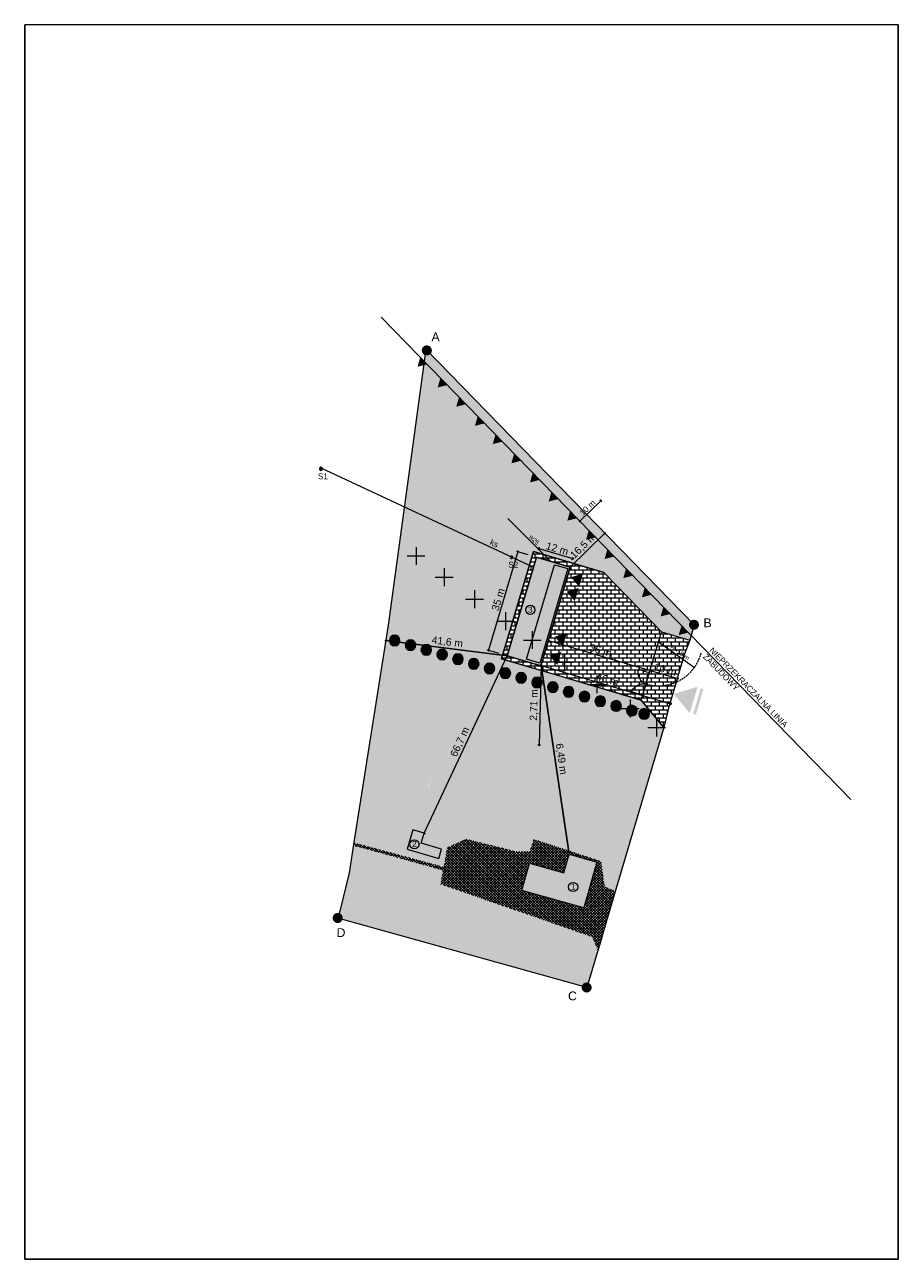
# Model space of a CAD drawing. Header units: millimetres. Extents: x 61223 to 139136, y -11465 to 30534.
# Tile 1 of 4: x 61223 to 90928, y -11465 to 30534. Entities that reach past the tile are written whole.
import ezdxf
from ezdxf.xclip import XClip

# ---------------------------------------------------------------- set-up
doc = ezdxf.new("R2010")
doc.units = ezdxf.units.MM
doc.header["$MEASUREMENT"] = 0
doc.header["$XCLIPFRAME"] = 2
doc.linetypes.add('Przerywana gęsta', pattern=[90, 60, -30])
for name, color, linetype, lineweight in [('20250911092920429_1_0_Nr_pióra__1', 7, 'Continuous', 13), ('Nowe_0_Nr_pióra__1', 7, 'Continuous', 13), ('Nowe_0_Nr_pióra__100', 2, 'Continuous', 13), ('Nowe_0_Nr_pióra__118', 37, 'Continuous', 13), ('Nowe_0_Nr_pióra__15', 214, 'Continuous', 15), ('Nowe_0_Nr_pióra__16', 124, 'Continuous', 13), ('Nowe_0_Nr_pióra__2', 251, 'Continuous', 13), ('Nowe_0_Nr_pióra__38', 30, 'Continuous', 13), ('Nowe_0_Nr_pióra__77', 2, 'Continuous', 15), ('Nowe_0_Nr_pióra__99', 141, 'Continuous', 0), ('Nowe_299-A Wymiary Opisy_Nr_pióra__1', 7, 'Continuous', 13), ('Nowe_299-A Wymiary Opisy_Nr_pióra__21', 7, 'Continuous', 25), ('Nowe_299-A Wymiary Opisy_Nr_pióra__45', 161, 'Continuous', 15), ('Nowe_299-A Wymiary Opisy_Nr_pióra__85', 151, 'Continuous', 13), ('Nowe_810-G Ogólne_Nr_pióra__1', 7, 'Continuous', 13), ('Nowe_810-G Ogólne_Nr_pióra__118', 37, 'Continuous', 13), ('Nowe_810-G Ogólne_Nr_pióra__2', 251, 'Continuous', 13), ('Nowe_810-G Ogólne_Nr_pióra__20', 1, 'Continuous', 13), ('Nowe_810-G Ogólne_Nr_pióra__38', 30, 'Continuous', 13), ('Nowe_810-G Ogólne_Nr_pióra__6', 5, 'Continuous', 13), ('Nowe_810-G Ogólne_Nr_pióra__75', 6, 'Continuous', 15), ('Nowe_830-G Teksty Etykiety_Nr_pióra__1', 7, 'Continuous', 13), ('Nowe_830-G Teksty Etykiety_Nr_pióra__118', 37, 'Continuous', 13), ('Nowe_830-G Teksty Etykiety_Nr_pióra__38', 30, 'Continuous', 13), ('Nowe_830-G Teksty Etykiety_Nr_pióra__6', 5, 'Continuous', 13), ('Nowe_830-G Teksty Etykiety_Nr_pióra__75', 6, 'Continuous', 15)]:
    doc.layers.add(name, color=color, linetype=linetype, lineweight=lineweight)
doc.layers.add('820-G Rysunki Obrazki', color=7, linetype='Continuous')
doc.layers.add('Nowe_299-A Wymiary Opisy', color=7, linetype='Continuous')
doc.styles.add('STYL_AUTOMATYCZNY_1', font='arial.ttf')
doc.styles.add('STYL_AUTOMATYCZNY_2', font='arial.ttf')
doc.dimstyles.new('STYL_AUTOMATYCZNY__1', dxfattribs={"dimtxt": 200, "dimasz": 47.5, "dimexe": 0.18, "dimexo": 300, "dimgap": 0.09, "dimtad": 1, "dimdec": 0, "dimlfac": 0.1, "dimzin": 0, "dimdsep": 46, "dimtxsty": 'STYL_AUTOMATYCZNY_1', "dimblk": 'ARROWHEAD_2', "dimblk1": 'ARROWHEAD_2', "dimblk2": 'ARROWHEAD_2', "dimcen": 0.09, "dimclrd": 151, "dimclre": 151, "dimclrt": 7, "dimadec": 1, "dimazin": 0, "dimtfac": 1, "dimtdec": 4, "dimtmove": 0, "dimatfit": 3, "dimfxl": 0, "dimtolj": 1, "dimtzin": 0, "dimarcsym": 0})
doc.dimstyles.new('STYL_AUTOMATYCZNY__2', dxfattribs={"dimtxt": 250, "dimasz": 47.5, "dimexe": 0.18, "dimexo": 300, "dimgap": 0.09, "dimtad": 1, "dimdec": 0, "dimlfac": 0.1, "dimzin": 0, "dimdsep": 46, "dimtxsty": 'STYL_AUTOMATYCZNY_2', "dimblk": 'ARROWHEAD_2', "dimblk1": 'ARROWHEAD_2', "dimblk2": 'ARROWHEAD_2', "dimcen": 0.09, "dimclrd": 7, "dimclre": 7, "dimclrt": 7, "dimadec": 1, "dimazin": 0, "dimtfac": 1, "dimtdec": 4, "dimtmove": 0, "dimatfit": 3, "dimfxl": 0, "dimtolj": 1, "dimtzin": 0, "dimarcsym": 0})
picture_1 = doc.add_image_def('image1.tif', size_in_pixel=(4961, 3509))

# ---------------------------------------------------------------- blocks, each defined once
blk = doc.blocks.new('Rysunek_1_1', base_point=(76075, 9534))
at = {"layer": '20250911092920429_1_0_Nr_pióra__1', "color": 7, "lineweight": 13}
image = blk.add_image(picture_1, insert=(90928, -11465), size_in_units=(41999, 29705), rotation=90, dxfattribs=at)
image.set_boundary_path([(-0.5, -0.5), (4960.5, 3508.5)])
blk = doc.blocks.new('*D12')
at = {"layer": 'Nowe_299-A Wymiary Opisy_Nr_pióra__45', "color": 161, "linetype": 'Continuous', "lineweight": 15}
for p, q in [((80822, 14307), (80805, 14377)), ((80088, 13680), (80106, 13610))]:
    blk.add_line(p, q, dxfattribs=at)
at = {"layer": 'Nowe_299-A Wymiary Opisy_Nr_pióra__85', "color": 151, "linetype": 'Continuous', "lineweight": 13}
for p, q in [((80813, 14342), (80097, 13645)), ((80781, 14376), (80846, 14309)), ((80835, 14364), (80813, 14342)), ((80064, 13678), (80130, 13611)), ((80097, 13645), (80075, 13623))]:
    blk.add_line(p, q, dxfattribs=at)
at = {"layer": 'Nowe_299-A Wymiary Opisy_Nr_pióra__1', "color": 7, "lineweight": 13, "insert": (80209, 13810), "char_height": 200, "attachment_point": 7, "rotation": 44.233, "style": 'STYL_AUTOMATYCZNY_1'}
blk.add_mtext('{\\A1;10 m}', dxfattribs=at)
blk = doc.blocks.new('ARROWHEAD_2')
at = {"color": 0, "linetype": 'Continuous', "lineweight": 0}
for p, q in [((0, 0), (-1, 0)), ((-0.38, -0.66), (0.38, 0.66))]:
    blk.add_line(p, q, dxfattribs=at)
blk = doc.blocks.new('*D14')
at = {"layer": 'Nowe_299-A Wymiary Opisy_Nr_pióra__1', "color": 7, "linetype": 'Continuous', "lineweight": 13}
for p, q in [((77988, 12608), (76996, 9252)), ((77943, 12621), (78333, 12506)), ((77997, 12637), (77988, 12608)), ((76951, 9265), (77340, 9150)), ((76996, 9252), (76987, 9223))]:
    blk.add_line(p, q, dxfattribs=at)
at = {"layer": 'Nowe_299-A Wymiary Opisy_Nr_pióra__21', "color": 7, "linetype": 'Continuous', "lineweight": 25}
for p, q in [((78013, 12582), (77964, 12634)), ((76971, 9278), (77021, 9226))]:
    blk.add_line(p, q, dxfattribs=at)
at = {"layer": 'Nowe_299-A Wymiary Opisy_Nr_pióra__1', "color": 7, "lineweight": 13, "insert": (77334, 10570), "char_height": 250, "attachment_point": 7, "rotation": 73.5226, "style": 'STYL_AUTOMATYCZNY_2'}
blk.add_mtext('{\\A1;35 m}', dxfattribs=at)
blk = doc.blocks.new('*D15')
at = {"layer": 'Nowe_299-A Wymiary Opisy_Nr_pióra__1', "color": 7, "linetype": 'Continuous', "lineweight": 13}
for p, q in [((78677, 12720), (78706, 12712)), ((78693, 12667), (78719, 12757)), ((78706, 12712), (79857, 12371)), ((79844, 12326), (79870, 12416)), ((79857, 12371), (79886, 12363))]:
    blk.add_line(p, q, dxfattribs=at)
at = {"layer": 'Nowe_299-A Wymiary Opisy_Nr_pióra__21', "color": 7, "linetype": 'Continuous', "lineweight": 25}
for p, q in [((78732, 12736), (78680, 12687)), ((79831, 12346), (79883, 12396))]:
    blk.add_line(p, q, dxfattribs=at)
at = {"layer": 'Nowe_299-A Wymiary Opisy_Nr_pióra__1', "color": 7, "lineweight": 13, "insert": (78922, 12700), "char_height": 250, "attachment_point": 7, "rotation": 343.5226, "style": 'STYL_AUTOMATYCZNY_2'}
blk.add_mtext('{\\A1;12 m}', dxfattribs=at)
blk = doc.blocks.new('*D72')
at = {"layer": 'Nowe_299-A Wymiary Opisy_Nr_pióra__1', "color": 7, "linetype": 'Continuous', "lineweight": 13}
for p, q in [((79771, 12081), (80953, 13231)), ((80985, 13198), (80920, 13265)), ((80953, 13231), (80975, 13253)), ((79804, 12047), (79738, 12114)), ((79749, 12059), (79771, 12081))]:
    blk.add_line(p, q, dxfattribs=at)
at = {"layer": 'Nowe_299-A Wymiary Opisy_Nr_pióra__21', "color": 7, "linetype": 'Continuous', "lineweight": 25}
for p, q in [((80962, 13196), (80944, 13266)), ((79762, 12116), (79780, 12046))]:
    blk.add_line(p, q, dxfattribs=at)
at = {"layer": 'Nowe_299-A Wymiary Opisy_Nr_pióra__1', "color": 7, "lineweight": 13, "insert": (79945, 12320), "char_height": 250, "attachment_point": 7, "rotation": 44.233, "style": 'STYL_AUTOMATYCZNY_2'}
blk.add_mtext('{\\A1;16,5 m}', dxfattribs=at)
blk = doc.blocks.new('*D73')
at = {"layer": 'Nowe_299-A Wymiary Opisy_Nr_pióra__1', "color": 7, "linetype": 'Continuous', "lineweight": 13}
for p, q in [((78753, 8748), (78783, 8739)), ((78769, 8694), (78796, 8784)), ((78783, 8739), (83194, 7434)), ((83180, 7389), (83207, 7479)), ((83194, 7434), (83223, 7426))]:
    blk.add_line(p, q, dxfattribs=at)
at = {"layer": 'Nowe_299-A Wymiary Opisy_Nr_pióra__21', "color": 7, "linetype": 'Continuous', "lineweight": 25}
for p, q in [((78809, 8764), (78756, 8714)), ((83167, 7410), (83220, 7459))]:
    blk.add_line(p, q, dxfattribs=at)
at = {"layer": 'Nowe_299-A Wymiary Opisy_Nr_pióra__1', "color": 7, "lineweight": 13, "insert": (80629, 8245), "char_height": 250, "attachment_point": 7, "rotation": 343.5226, "style": 'STYL_AUTOMATYCZNY_2'}
blk.add_mtext('{\\A1;46 m}', dxfattribs=at)
blk = doc.blocks.new('*D74')
at = {"layer": 'Nowe_299-A Wymiary Opisy_Nr_pióra__1', "color": 7, "linetype": 'Continuous', "lineweight": 13}
for p, q in [((79004, 9597), (79034, 9588)), ((79020, 9543), (79047, 9633)), ((79034, 9588), (82486, 8567)), ((82473, 8522), (82499, 8612))]:
    blk.add_line(p, q, dxfattribs=at)
at = {"layer": 'Nowe_299-A Wymiary Opisy_Nr_pióra__21', "color": 7, "linetype": 'Continuous', "lineweight": 25}
for p, q in [((79060, 9613), (79008, 9564)), ((82512, 8592), (82460, 8542))]:
    blk.add_line(p, q, dxfattribs=at)
at = {"layer": 'Nowe_299-A Wymiary Opisy_Nr_pióra__1', "color": 7, "lineweight": 13, "insert": (80400, 9236), "char_height": 250, "attachment_point": 7, "rotation": 343.5226, "style": 'STYL_AUTOMATYCZNY_2'}
blk.add_mtext('{\\A1;36 m}', dxfattribs=at)
blk = doc.blocks.new('*D75')
at = {"layer": 'Nowe_299-A Wymiary Opisy_Nr_pióra__1', "color": 7, "linetype": 'Continuous', "lineweight": 13}
for p, q in [((82473, 8522), (82499, 8612)), ((82486, 8567), (83427, 8289)), ((83414, 8244), (83440, 8334)), ((83427, 8289), (83456, 8280))]:
    blk.add_line(p, q, dxfattribs=at)
at = {"layer": 'Nowe_299-A Wymiary Opisy_Nr_pióra__21', "color": 7, "linetype": 'Continuous', "lineweight": 25}
for p, q in [((82512, 8592), (82460, 8542)), ((83401, 8264), (83453, 8314))]:
    blk.add_line(p, q, dxfattribs=at)
at = {"layer": 'Nowe_299-A Wymiary Opisy_Nr_pióra__1', "color": 7, "lineweight": 13, "insert": (82597, 8587), "char_height": 250, "attachment_point": 7, "rotation": 343.5226, "style": 'STYL_AUTOMATYCZNY_2'}
blk.add_mtext('{\\A1;10 m}', dxfattribs=at)
blk = doc.blocks.new('*D76')
at = {"layer": 'Nowe_299-A Wymiary Opisy_Nr_pióra__1', "color": 7, "linetype": 'Continuous', "lineweight": 13}
for p, q in [((73475, 9589), (73505, 9585)), ((73499, 9539), (73511, 9632)), ((73505, 9585), (77628, 9065)), ((77622, 9018), (77633, 9111)), ((77628, 9065), (77658, 9061))]:
    blk.add_line(p, q, dxfattribs=at)
at = {"layer": 'Nowe_299-A Wymiary Opisy_Nr_pióra__21', "color": 7, "linetype": 'Continuous', "lineweight": 25}
for p, q in [((73527, 9614), (73483, 9557)), ((77606, 9036), (77649, 9094))]:
    blk.add_line(p, q, dxfattribs=at)
at = {"layer": 'Nowe_299-A Wymiary Opisy_Nr_pióra__1', "color": 7, "lineweight": 13, "insert": (75044, 9442), "char_height": 250, "attachment_point": 7, "rotation": 352.8033, "style": 'STYL_AUTOMATYCZNY_2'}
blk.add_mtext('{\\A1;41,6 m}', dxfattribs=at)
blk = doc.blocks.new('*D77')
at = {"layer": 'Nowe_299-A Wymiary Opisy_Nr_pióra__1', "color": 7, "linetype": 'Continuous', "lineweight": 13}
for p, q in [((74804, 3027), (77628, 9065)), ((77670, 9045), (77585, 9085)), ((77628, 9065), (77640, 9093)), ((74846, 3007), (74761, 3047)), ((74791, 3000), (74804, 3027))]:
    blk.add_line(p, q, dxfattribs=at)
at = {"layer": 'Nowe_299-A Wymiary Opisy_Nr_pióra__21', "color": 7, "linetype": 'Continuous', "lineweight": 25}
for p, q in [((77648, 9035), (77607, 9095)), ((74783, 3057), (74824, 2998))]:
    blk.add_line(p, q, dxfattribs=at)
at = {"layer": 'Nowe_299-A Wymiary Opisy_Nr_pióra__1', "color": 7, "lineweight": 13, "insert": (75945, 5585), "char_height": 250, "attachment_point": 7, "rotation": 64.9348, "style": 'STYL_AUTOMATYCZNY_2'}
blk.add_mtext('{\\A1;66,7 m}', dxfattribs=at)
blk = doc.blocks.new('*D78')
at = {"layer": 'Nowe_299-A Wymiary Opisy_Nr_pióra__1', "color": 7, "linetype": 'Continuous', "lineweight": 13}
for p, q in [((78783, 8739), (78718, 6035)), ((78736, 8740), (78829, 8738)), ((78783, 8770), (78783, 8739)), ((78671, 6036), (78765, 6034)), ((78718, 6035), (78717, 6004))]:
    blk.add_line(p, q, dxfattribs=at)
at = {"layer": 'Nowe_299-A Wymiary Opisy_Nr_pióra__21', "color": 7, "linetype": 'Continuous', "lineweight": 25}
for p, q in [((78813, 8720), (78752, 8758)), ((78687, 6053), (78749, 6016))]:
    blk.add_line(p, q, dxfattribs=at)
at = {"layer": 'Nowe_299-A Wymiary Opisy_Nr_pióra__1', "color": 7, "lineweight": 13, "insert": (78688, 6856), "char_height": 250, "attachment_point": 7, "rotation": 88.6371, "style": 'STYL_AUTOMATYCZNY_2'}
blk.add_mtext('{\\A1;2,71 m}', dxfattribs=at)
blk = doc.blocks.new('*D79')
at = {"layer": 'Nowe_299-A Wymiary Opisy_Nr_pióra__1', "color": 7, "linetype": 'Continuous', "lineweight": 13}
for p, q in [((78736, 8732), (78829, 8746)), ((78778, 8769), (78783, 8739)), ((78783, 8739), (79735, 2315)), ((79689, 2308), (79781, 2322)), ((79735, 2315), (79740, 2285))]:
    blk.add_line(p, q, dxfattribs=at)
at = {"layer": 'Nowe_299-A Wymiary Opisy_Nr_pióra__21', "color": 7, "linetype": 'Continuous', "lineweight": 25}
for p, q in [((78816, 8726), (78749, 8752)), ((79701, 2329), (79769, 2302))]:
    blk.add_line(p, q, dxfattribs=at)
at = {"layer": 'Nowe_299-A Wymiary Opisy_Nr_pióra__1', "color": 7, "lineweight": 13, "insert": (79230, 6061), "char_height": 250, "attachment_point": 7, "rotation": 278.4341, "style": 'STYL_AUTOMATYCZNY_2'}
blk.add_mtext('{\\A1;6,49 m}', dxfattribs=at)

msp = doc.modelspace()

# ---------------------------------------------------------------- hatches: boundary and pattern name
at = {"layer": 'Nowe_0_Nr_pióra__100', "linetype": 'Continuous', "lineweight": 0}
msp.add_hatch(color=54, dxfattribs=at).paths.add_polyline_path([(79689.6, 12029.1), (78738.7, 8814.2), (78289, 8947.3), (79239.9, 12162.2)])
at = {"layer": 'Nowe_0_Nr_pióra__118', "linetype": 'Continuous', "lineweight": 13}
for points in [[(71241.4, 15424.6, 1), (71351, 15424.6, 1)], [(77742.3, 12434.7, 1), (77820.5, 12398.2, 1)]]:
    msp.add_hatch(color=37, dxfattribs=at).paths.add_polyline_path(points)
at = {"layer": 'Nowe_0_Nr_pióra__15', "linetype": 'Continuous', "lineweight": 15}
for points in [[(84104.1, 8016.8), (83970.2, 7564.2), (83291.4, 7765)], [(83836.4, 7111.7), (83970.2, 7564.2), (83291.4, 7765)], [(84213.7, 7962.4), (83955.9, 7091), (84044.3, 7064.8), (84302.1, 7936.3)]]:
    msp.add_hatch(color=214, dxfattribs=at).paths.add_polyline_path(points)
at = {"layer": 'Nowe_0_Nr_pióra__16', "linetype": 'Continuous', "lineweight": 0}
h = msp.add_hatch(color=128, dxfattribs=at)
h.paths.add_polyline_path([(72559.8, 3613.2), (72416.2, 2706), (75471.4, 1876.7), (75487.3, 1962.4), (75594.9, 2541.7), (76232.1, 2831.3), (77912.1, 2410.4), (78396.8, 2410.4), (78532.8, 2823), (80817, 2069.9), (80944.1, 1172.5), (81309.5, 1064.4), (82951.4, 6615.3), (82187.9, 7559.6), (77441.1, 8963.6), (78519, 12607.6), (80916.3, 11898.5), (82875.9, 9885.7), (83834.8, 9602.1), (83986.5, 10115.1), (74857.7, 19491.7), (73592.1, 10141.6), (73177.7, 7517.7)])
h.paths.add_polyline_path([(75306.3, 2169.9), (75399.3, 2486.3), (74704.7, 2690.6), (74803.7, 3027.2), (74418.7, 3140.5), (74226.6, 2487.5)], flags=0)
h.paths.add_polyline_path([(75472.3, 3261.2), (74442.5, 3546.4), (74711.8, 4563.1), (74823.5, 4541.9), (74943.8, 4599.6), (75088.9, 5085.1), (75826.7, 4892.2), (75706.8, 4400.9), (75755.5, 4283.8)], flags=0)
h.paths.add_polyline_path([(78010.2, 3585), (79386.7, 3230.8), (80065.4, 5682.3), (78718.2, 6034.7)], flags=0)
for color, points in [(136, [(73802.8, 9767.7, 1), (73802.8, 9405.5, 1)]), (136, [(74340.6, 9608.6, 1), (74340.6, 9246.4, 1)]), (136, [(74878.3, 9449.6, 1), (74878.3, 9087.4, 1)]), (136, [(75416.1, 9290.5, 1), (75416.1, 8928.3, 1)]), (136, [(75953.9, 9131.4, 1), (75953.9, 8769.2, 1)]), (136, [(76491.7, 8972.3, 1), (76491.7, 8610.2, 1)]), (136, [(77029.5, 8813.3, 1), (77029.5, 8451.1, 1)]), (136, [(77567.3, 8654.2, 1), (77567.3, 8292, 1)]), (136, [(78105.1, 8495.1, 1), (78105.1, 8132.9, 1)]), (136, [(78642.9, 8336.1, 1), (78642.9, 7973.9, 1)]), (136, [(79180.7, 8177, 1), (79180.7, 7814.8, 1)]), (136, [(79718.5, 8017.9, 1), (79718.5, 7655.7, 1)]), (136, [(80256.3, 7858.8, 1), (80256.3, 7496.7, 1)]), (136, [(80794.1, 7699.8, 1), (80794.1, 7337.6, 1)]), (136, [(81331.9, 7540.7, 1), (81331.9, 7178.5, 1)]), (136, [(81869.7, 7381.6, 1), (81869.7, 7019.4, 1)]), (136, [(82288.7, 7268.5, 1), (82288.7, 6906.3, 1)]), (128, [(72254.6, 1684.7), (71872.4, 141.6), (80336.8, -2224), (80713.1, -951.8), (80524.1, -495.9), (78284.5, 282.4), (75363.8, 1297.3), (75452, 1772.6), (72401.9, 2615.4), (72385.6, 2512.3)])]:
    msp.add_hatch(color=color, dxfattribs=at).paths.add_polyline_path(points)
at = {"layer": 'Nowe_0_Nr_pióra__2', "linetype": 'Continuous', "lineweight": 13}
h = msp.add_hatch(dxfattribs=at)
h.set_pattern_fill('Bloczki_betonowe_0001', color=251, style=0, pattern_type=2)
h.set_pattern_definition([(45, (0, 0), (-45.96194, 45.96194), []), (135, (0, 0), (45.96194, 45.96194), [])])
h.paths.add_polyline_path([(72401.9, 2615.4), (75452, 1772.6), (75363.8, 1297.3), (78284.5, 282.4), (80524.1, -495.9), (80713.1, -951.8), (81309.5, 1064.4), (80939.6, 1204.3), (80817, 2069.9), (78532.8, 2823), (78396.8, 2410.4), (77912.1, 2410.4), (76232.1, 2831.3), (75594.9, 2541.7), (75471.4, 1876.7), (72416.2, 2706)])
h.paths.add_polyline_path([(80231.3, 489.6), (78124.9, 1085.1), (78387.4, 2013.6), (79556.4, 1683.2), (79735, 2315.3), (80672.5, 2050.3)], flags=0)
at = {"layer": 'Nowe_0_Nr_pióra__38', "linetype": 'Continuous', "lineweight": 13}
for points in [[(80208.3, 11863.4), (80141.3, 11637.2), (79801.9, 11737.6)], [(80074.4, 11410.9), (80141.3, 11637.2), (79801.9, 11737.6)]]:
    msp.add_hatch(color=30, dxfattribs=at).paths.add_polyline_path(points)
at = {"layer": 'Nowe_0_Nr_pióra__38', "linetype": 'Continuous', "lineweight": 0}
for points in [[(78718.2, 6034.7), (78010.2, 3585), (79386.7, 3230.8), (80065.4, 5682.3)], [(74711.8, 4563.1), (74442.5, 3546.4), (75472.3, 3261.2), (75755.5, 4283.8), (75706.8, 4400.9), (75826.7, 4892.2), (75803.1, 4898.3), (75088.9, 5085.1), (74959, 4606.9), (74809, 4535)]]:
    msp.add_hatch(color=36, dxfattribs=at).paths.add_polyline_path(points)
at = {"layer": 'Nowe_0_Nr_pióra__77', "linetype": 'Continuous', "lineweight": 15}
for points in [[(79657.2, 9840.1), (79590.3, 9613.8), (79250.9, 9714.2)], [(79523.4, 9387.6), (79590.3, 9613.8), (79250.9, 9714.2)], [(79468.9, 9203.2), (79401.9, 8977), (79062.5, 9077.4)], [(79335, 8750.7), (79401.9, 8977), (79062.5, 9077.4)]]:
    msp.add_hatch(color=2, dxfattribs=at).paths.add_polyline_path(points)
at = {"layer": 'Nowe_0_Nr_pióra__99', "linetype": 'Continuous', "lineweight": 0}
for points in [[(80062.8, 11371.8), (79995.9, 11145.5), (79656.5, 11245.9)], [(79929, 10919.2), (79995.9, 11145.5), (79656.5, 11245.9)]]:
    msp.add_hatch(color=141, dxfattribs=at).paths.add_polyline_path(points)
at = {"layer": 'Nowe_810-G Ogólne_Nr_pióra__2', "linetype": 'Continuous', "lineweight": 13}
h = msp.add_hatch(dxfattribs=at)
h.set_pattern_fill('Bloczki_z_przewiązką_0001', color=251, style=0, pattern_type=2)
h.set_pattern_definition([(0, (80078.96, 10083.6), (0, 136.216), []), (90, (80078.96, 10083.6), (-272.432, 0), [136.216, -136.216]), (90, (80215.17, 10219.8), (-272.432, 0), [136.216, -136.216])])
h.paths.add_polyline_path([(77441.1, 8963.6), (78519, 12607.6), (80916.3, 11898.5), (82875.9, 9885.7), (83834.8, 9602.1), (83646.1, 9094.6), (83111.2, 7286.5), (82953.4, 6622.2), (82187.9, 7559.6), (81845.2, 7661), (81726.6, 7696.1)])
h.paths.add_polyline_path([(77627.5, 9064.9), (78620.3, 12421.2), (79771, 12080.8), (78778.2, 8724.6)], flags=0)
at = {"layer": 'Nowe_810-G Ogólne_Nr_pióra__2', "linetype": 'Continuous', "lineweight": 0}
for points in [[(79771, 12080.8), (78778.2, 8724.6), (77627.5, 9064.9), (78620.3, 12421.2)], [(74418.7, 3140.5), (74226.6, 2487.5), (75306.3, 2169.9), (75399.3, 2486.3), (74704.7, 2690.6), (74803.7, 3027.2)], [(80672.5, 2050.3), (80231.3, 489.6), (78124.9, 1085.1), (78387.4, 2013.6), (79556.4, 1683.2), (79735, 2315.3)]]:
    msp.add_hatch(color=250, dxfattribs=at).paths.add_polyline_path(points)
at = {"layer": 'Nowe_810-G Ogólne_Nr_pióra__38', "linetype": 'Continuous', "lineweight": 13}
for points in [[(74775.5, 19576.1, 1), (75016.1, 19329, 1)], [(83860.8, 10244.3, 1), (84101.3, 9997.2, 1)], [(71746.6, 270.8, 1), (71987.2, 23.7, 1)], [(80211, -2094.8, 1), (80451.6, -2341.9, 1)]]:
    msp.add_hatch(color=30, dxfattribs=at).paths.add_polyline_path(points)
at = {"layer": 'Nowe_810-G Ogólne_Nr_pióra__75', "linetype": 'Continuous', "lineweight": 15}
for points in [[(74578.2, 18895.1), (74787.1, 19098.5), (74670.8, 19217.9)], [(74578.2, 18895.1), (74787.1, 19098.5), (74903.3, 18979.1)], [(75264.3, 18190.4), (75473.2, 18393.8), (75356.9, 18513.2)], [(75264.3, 18190.4), (75473.2, 18393.8), (75589.4, 18274.4)], [(75898.3, 17539.1), (76107.2, 17742.5), (75991, 17861.9)], [(75898.3, 17539.1), (76107.2, 17742.5), (76223.5, 17623.1)], [(76532.4, 16887.9), (76741.3, 17091.2), (76625.1, 17210.6)], [(76532.4, 16887.9), (76741.3, 17091.2), (76857.5, 16971.8)], [(77137.8, 16266), (77346.7, 16469.4), (77230.4, 16588.8)], [(77137.8, 16266), (77346.7, 16469.4), (77462.9, 16350)], [(77771.9, 15614.8), (77980.8, 15818.1), (77864.5, 15937.5)], [(77771.9, 15614.8), (77980.8, 15818.1), (78097, 15698.7)], [(78405.9, 14963.5), (78614.8, 15166.9), (78498.6, 15286.2)], [(78405.9, 14963.5), (78614.8, 15166.9), (78731.1, 15047.5)], [(79040, 14312.2), (79248.9, 14515.6), (79132.7, 14635)], [(79040, 14312.2), (79248.9, 14515.6), (79365.2, 14396.2)], [(79674.1, 13660.9), (79883, 13864.3), (79766.8, 13983.7)], [(79674.1, 13660.9), (79883, 13864.3), (79999.2, 13744.9)], [(80308.2, 13009.6), (80517.1, 13213), (80400.8, 13332.4)], [(80308.2, 13009.6), (80517.1, 13213), (80633.3, 13093.6)], [(80942.3, 12358.3), (81151.2, 12561.7), (81034.9, 12681.1)], [(80942.3, 12358.3), (81151.2, 12561.7), (81267.4, 12442.3)], [(81576.3, 11707), (81785.2, 11910.4), (81669, 12029.8)], [(81576.3, 11707), (81785.2, 11910.4), (81901.5, 11791)], [(82210.4, 11055.8), (82419.3, 11259.1), (82303.1, 11378.5)], [(82210.4, 11055.8), (82419.3, 11259.1), (82535.5, 11139.7)], [(82844.5, 10404.5), (83053.4, 10607.8), (82937.1, 10727.2)], [(82844.5, 10404.5), (83053.4, 10607.8), (83169.6, 10488.5)], [(83461.6, 9770.6), (83670.5, 9974), (83554.2, 10093.4)], [(83461.6, 9770.6), (83670.5, 9974), (83786.7, 9854.6)]]:
    msp.add_hatch(color=6, dxfattribs=at).paths.add_polyline_path(points)

# ---------------------------------------------------------------- linework, layer by layer
at = {"layer": 'Nowe_0_Nr_pióra__1', "color": 7, "linetype": 'Continuous', "lineweight": 13, "flags": 128}
for points in [[(71241.4, 15424.6, 1), (71351, 15424.6, 1)], [(77742.3, 12434.7, 1), (77820.5, 12398.2, 1)], [(73802.8, 9767.7, 1), (73802.8, 9405.5, 1)], [(74340.6, 9608.6, 1), (74340.6, 9246.4, 1)], [(74878.3, 9449.6, 1), (74878.3, 9087.4, 1)], [(75416.1, 9290.5, 1), (75416.1, 8928.3, 1)], [(75953.9, 9131.4, 1), (75953.9, 8769.2, 1)], [(76491.7, 8972.3, 1), (76491.7, 8610.2, 1)], [(77029.5, 8813.3, 1), (77029.5, 8451.1, 1)], [(77567.3, 8654.2, 1), (77567.3, 8292, 1)], [(78105.1, 8495.1, 1), (78105.1, 8132.9, 1)], [(78642.9, 8336.1, 1), (78642.9, 7973.9, 1)], [(79180.7, 8177, 1), (79180.7, 7814.8, 1)], [(79718.5, 8017.9, 1), (79718.5, 7655.7, 1)], [(80256.3, 7858.8, 1), (80256.3, 7496.7, 1)], [(80794.1, 7699.8, 1), (80794.1, 7337.6, 1)], [(81331.9, 7540.7, 1), (81331.9, 7178.5, 1)], [(81869.7, 7381.6, 1), (81869.7, 7019.4, 1)], [(82288.7, 7268.5, 1), (82288.7, 6906.3, 1)]]:
    msp.add_lwpolyline(points, format="xyb", close=True, dxfattribs=at)
msp.add_lwpolyline([(79689.6, 12029.1), (78738.7, 8814.2), (78289, 8947.3), (79239.9, 12162.2)], close=True, dxfattribs=at)
at = {"layer": 'Nowe_0_Nr_pióra__1', "color": 7, "linetype": 'Continuous', "lineweight": 13}
for points in [[(79033.8, 9588.4), (82485.9, 8567.3)], [(82774.3, 9542.4), (83995.9, 8671.8)], [(82485.9, 8567.3), (83427.2, 8288.9)]]:
    msp.add_lwpolyline(points, dxfattribs=at)
at = {"layer": 'Nowe_0_Nr_pióra__1', "color": 7, "linetype": 'Przerywana gęsta', "lineweight": 13}
msp.add_lwpolyline([(82348.9, 8104, 0.4245115), (84226.7, 9167.6)], format="xyb", dxfattribs=at)
at = {"layer": 'Nowe_0_Nr_pióra__1', "color": 7, "linetype": 'Continuous', "lineweight": 13}
for centre in [(78416.9, 10628), (74473.2, 2652), (79870.7, 1200.4)]:
    msp.add_circle(centre, 157.1, dxfattribs=at)
at = {"layer": 'Nowe_0_Nr_pióra__38', "color": 30, "linetype": 'Continuous', "lineweight": 13}
for points in [[(82187.9, 7559.6), (82875.9, 9885.7)], [(82875.9, 9885.7), (83834.8, 9602.1)]]:
    msp.add_lwpolyline(points, dxfattribs=at)
at = {"layer": 'Nowe_810-G Ogólne_Nr_pióra__1', "color": 7, "linetype": 'Continuous', "lineweight": 13}
for points in [[(80813.4, 14342.2), (80096.9, 13644.6)], [(79771, 12080.8), (80952.7, 13231.3)], [(80916.3, 11898.5), (78519, 12607.6), (77441.1, 8963.6), (79838.5, 8254.5)], [(80916.3, 11898.5), (82875.9, 9885.7)], [(77627.5, 9064.9), (73505, 9585.5)], [(74803.7, 3027.2), (77627.5, 9064.9)], [(78782.6, 8739.1), (78718.2, 6034.7)], [(79735, 2315.3), (78782.6, 8739.1)], [(78782.6, 8739.1), (83193.6, 7434.4)], [(79071.5, 8481.4), (82187.9, 7559.6)]]:
    msp.add_lwpolyline(points, dxfattribs=at)
at = {"layer": 'Nowe_810-G Ogólne_Nr_pióra__1', "color": 7, "linetype": 'Continuous', "lineweight": 13, "flags": 128}
for points in [[(77441.1, 8963.6), (78519, 12607.6), (80916.3, 11898.5), (82875.9, 9885.7), (83834.8, 9602.1), (83646.1, 9094.6), (83111.2, 7286.5), (82953.4, 6622.2), (82187.9, 7559.6), (81845.2, 7661), (81726.6, 7696.1)], [(79771, 12080.8), (78778.2, 8724.6), (77627.5, 9064.9), (78620.3, 12421.2)], [(77627.5, 9064.9), (78620.3, 12421.2), (79771, 12080.8), (78778.2, 8724.6)], [(74418.7, 3140.5), (74226.6, 2487.5), (75306.3, 2169.9), (75399.3, 2486.3), (74704.7, 2690.6), (74803.7, 3027.2)], [(80672.5, 2050.3), (80231.3, 489.6), (78124.9, 1085.1), (78387.4, 2013.6), (79556.4, 1683.2), (79735, 2315.3)]]:
    msp.add_lwpolyline(points, close=True, dxfattribs=at)
at = {"layer": 'Nowe_810-G Ogólne_Nr_pióra__1', "color": 7, "linetype": 'Continuous', "lineweight": 13}
msp.add_lwpolyline([(78620.3, 12421.2), (77627.5, 9064.9), (78778.2, 8724.6), (79771, 12080.8)], close=True, dxfattribs=at)
at = {"layer": 'Nowe_810-G Ogólne_Nr_pióra__118', "color": 37, "linetype": 'Continuous', "lineweight": 13}
msp.add_lwpolyline([(71288.3, 15453.9), (78519, 12078.8)], dxfattribs=at)
at = {"layer": 'Nowe_810-G Ogólne_Nr_pióra__20', "color": 1, "linetype": 'Continuous', "lineweight": 13}
for points in [[(74528.4, 12763.3), (74528.4, 12156.5)], [(74224.9, 12459.9), (74831.8, 12459.9)], [(75486.1, 12042.7), (75486.1, 11435.8)], [(75182.7, 11739.2), (75789.6, 11739.2)], [(76212.7, 10989), (76819.5, 10989)], [(76516.1, 11292.4), (76516.1, 10685.5)], [(77574.6, 10544.8), (77574.6, 9937.9)], [(77271.2, 10241.3), (77878.1, 10241.3)], [(78483.4, 9904.7), (78483.4, 9297.8)], [(78179.9, 9601.3), (78786.8, 9601.3)], [(79278.3, 8842.7), (79885.2, 8842.7)], [(79581.8, 9146.1), (79581.8, 8539.2)], [(80368.8, 8092), (80975.7, 8092)], [(80672.2, 8395.4), (80672.2, 7788.5)], [(81810.1, 7573.6), (81810.1, 6966.7)], [(81506.7, 7270.2), (82113.6, 7270.2)], [(82711, 6925.6), (82711, 6318.8)], [(82407.5, 6622.2), (83014.4, 6622.2)]]:
    msp.add_lwpolyline(points, dxfattribs=at)
at = {"layer": 'Nowe_810-G Ogólne_Nr_pióra__38', "color": 30, "linetype": 'Continuous', "lineweight": 13}
for points in [[(74857.7, 19491.7), (73587, 10104.1)], [(74857.7, 19491.7), (83986.5, 10115.1), (83834.8, 9602.1)], [(73587, 10104.1), (72430.9, 2798.6), (72254.6, 1684.7), (71937.3, 373.9), (71872.4, 141.6)], [(82187.9, 7559.6), (82951.4, 6615.3)], [(82953.4, 6622.2), (81041.4, 157.9), (80819.8, -591.2), (80336.8, -2224), (71872.4, 141.6)]]:
    msp.add_lwpolyline(points, dxfattribs=at)
for points in [[(82348.9, 8104), (82462.3, 8487.6), (82078.8, 8601, 0.3630982)], [(82348.9, 8104), (82235.4, 7720.4), (81851.8, 7833.9, -0.3630982)]]:
    msp.add_lwpolyline(points, format="xyb", close=True, dxfattribs=at)
at = {"layer": 'Nowe_810-G Ogólne_Nr_pióra__6', "color": 5, "linetype": 'Continuous', "lineweight": 13}
msp.add_lwpolyline([(79102.8, 12278.5), (77645.6, 13735.6)], dxfattribs=at)
at = {"layer": 'Nowe_810-G Ogólne_Nr_pióra__75', "color": 6, "linetype": 'Continuous', "lineweight": 15}
msp.add_lwpolyline([(73339.2, 20585.6), (89319.6, 4171.6)], dxfattribs=at)

# ---------------------------------------------------------------- block references
at = {"layer": '820-G Rysunki Obrazki', "color": 151, "linetype": 'Continuous', "lineweight": 13}
ref = msp.add_blockref('Rysunek_1_1', (76075.4, 9534.4), dxfattribs=at)
XClip(ref).set_block_clipping_path([(61222.7054892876, -11465.0953610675), (90928.0054892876, 30533.8046389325)])

# ---------------------------------------------------------------- texts
at = {"layer": 'Nowe_830-G Teksty Etykiety_Nr_pióra__1', "color": 7, "linetype": 'Continuous', "lineweight": 13, "char_height": 200, "attachment_point": 1, "style": 'STYL_AUTOMATYCZNY_2'}
for s, insert in [('{\\A1;3}', (78337.2, 10735.3)), ('{\\A1;2}', (74397.3, 2763.5)), ('{\\A1;1}', (79794.8, 1311.8))]:
    msp.add_mtext(s, dxfattribs=dict(at, insert=insert))
at = {"layer": 'Nowe_830-G Teksty Etykiety_Nr_pióra__1', "color": 7, "linetype": 'Continuous', "lineweight": 13, "insert": (83249.1, 9451.4), "char_height": 150, "attachment_point": 1, "rotation": 324.532, "style": 'STYL_AUTOMATYCZNY_2'}
msp.add_mtext('{\\A1;R=15 m}', dxfattribs=at)
at = {"layer": 'Nowe_830-G Teksty Etykiety_Nr_pióra__118', "color": 37, "linetype": 'Continuous', "lineweight": 13, "char_height": 200, "attachment_point": 1, "style": 'STYL_AUTOMATYCZNY_2'}
for s, insert in [('{\\A1;S1}', (71192.2, 15272.5)), ('{\\A1;S2}', (77663.5, 12265.8))]:
    msp.add_mtext(s, dxfattribs=dict(at, insert=insert))
at = {"layer": 'Nowe_830-G Teksty Etykiety_Nr_pióra__118', "color": 37, "linetype": 'Continuous', "lineweight": 13, "insert": (77100.9, 13037.1), "char_height": 200, "attachment_point": 1, "rotation": 334.9786, "style": 'STYL_AUTOMATYCZNY_1'}
msp.add_mtext('{\\A1;ks}', dxfattribs=at)
at = {"layer": 'Nowe_830-G Teksty Etykiety_Nr_pióra__38', "color": 30, "linetype": 'Continuous', "lineweight": 13, "char_height": 300, "attachment_point": 1, "style": 'STYL_AUTOMATYCZNY_2'}
for s, insert in [('{\\A1;A}', (75054, 20063.5)), ('{\\A1;B}', (84302.8, 10336.9)), ('{\\A1;D}', (71827, -200.8)), ('{\\A1;C}', (79698.1, -2355.4))]:
    msp.add_mtext(s, dxfattribs=dict(at, insert=insert))
at = {"layer": 'Nowe_830-G Teksty Etykiety_Nr_pióra__6', "color": 5, "linetype": 'Continuous', "lineweight": 13, "insert": (78464.5, 13201.6), "char_height": 150, "attachment_point": 1, "rotation": 315, "style": 'STYL_AUTOMATYCZNY_1'}
msp.add_mtext('{\\A1;w25}', dxfattribs=at)
at = {"layer": 'Nowe_830-G Teksty Etykiety_Nr_pióra__75', "color": 6, "linetype": 'Continuous', "lineweight": 15, "insert": (84631.2, 9372.2), "char_height": 200, "attachment_point": 1, "rotation": 314.23295, "line_spacing_factor": 0.923713, "style": 'STYL_AUTOMATYCZNY_1'}
msp.add_mtext('{\\A1;NIEPRZEKRACZALNA LINIA }\\P{\\A1;ZABUDOWY}', dxfattribs=at)

# ---------------------------------------------------------------- dimensions: what is measured, and where the dimension line sits
at = {"layer": 'Nowe_299-A Wymiary Opisy', "color": 151, "linetype": 'Continuous', "lineweight": 13}
dim = msp.add_linear_dim(base=(80096.9, 13644.6), p1=(80813.4, 14342.2), p2=(80096.9, 13644.6), angle=224.23295, text='10 m', dimstyle='STYL_AUTOMATYCZNY__1', dxfattribs=at)
dim.commit()
dim.dimension.update_dxf_attribs({"geometry": '*D12', "text_midpoint": (80363.2, 14099.3), "dimtype": 160, "text_rotation": 44.23295})
at = {"layer": 'Nowe_299-A Wymiary Opisy', "color": 7, "linetype": 'Continuous', "lineweight": 13}
for base, p1, p2, angle, text, picture, middle, turn in [((79856.9, 12371.2), (78620.3, 12421.2), (79771, 12080.8), 343.52259, '12 m', '*D15', (79332, 12709), 343.52259), ((80952.7, 13231.3), (79771, 12080.8), (80952.7, 13231.3), 44.23295, '16,5 m', '*D72', (80234.1, 12776), 44.23295), ((76995.7, 9251.8), (78620.3, 12421.2), (77627.5, 9064.9), 253.52259, '35 m', '*D14', (77324.5, 10980.4), 73.52259), ((77627.5, 9064.9), (73505, 9585.5), (77627.5, 9064.9), 352.80331, '41,6 m', '*D76', (75580.4, 9499.8), 352.80331), ((82485.9, 8567.3), (79033.8, 9588.4), (82485.9, 8567.3), 343.52259, '36 m', '*D74', (80810.3, 9245.4), 343.52259), ((83427.2, 8288.9), (82485.9, 8567.3), (83427.2, 8288.9), 343.52259, '10 m', '*D75', (83007, 8595.6), 343.52259), ((77627.5, 9064.9), (74803.7, 3027.2), (77627.5, 9064.9), 64.9348, '66,7 m', '*D77', (76053.8, 6113.1), 64.9348), ((83193.6, 7434.4), (78782.6, 8739.1), (83193.6, 7434.4), 343.52259, '46 m', '*D73', (81038.6, 8254.3), 343.52259), ((78718.2, 6034.7), (78782.6, 8739.1), (78718.2, 6034.7), 268.63714, '2,71 m', '*D78', (78575.2, 7383.2), 88.63714), ((79735, 2315.3), (78782.6, 8739.1), (79735, 2315.3), 278.43412, '6,49 m', '*D79', (79430.8, 5560.6), 278.43412)]:
    dim = msp.add_linear_dim(base=base, p1=p1, p2=p2, angle=angle, text=text, dimstyle='STYL_AUTOMATYCZNY__2', dxfattribs=at)
    dim.commit()
    dim.dimension.update_dxf_attribs({"geometry": picture, "text_midpoint": middle, "dimtype": 160, "text_rotation": turn})

doc.saveas('drawing.dxf')
